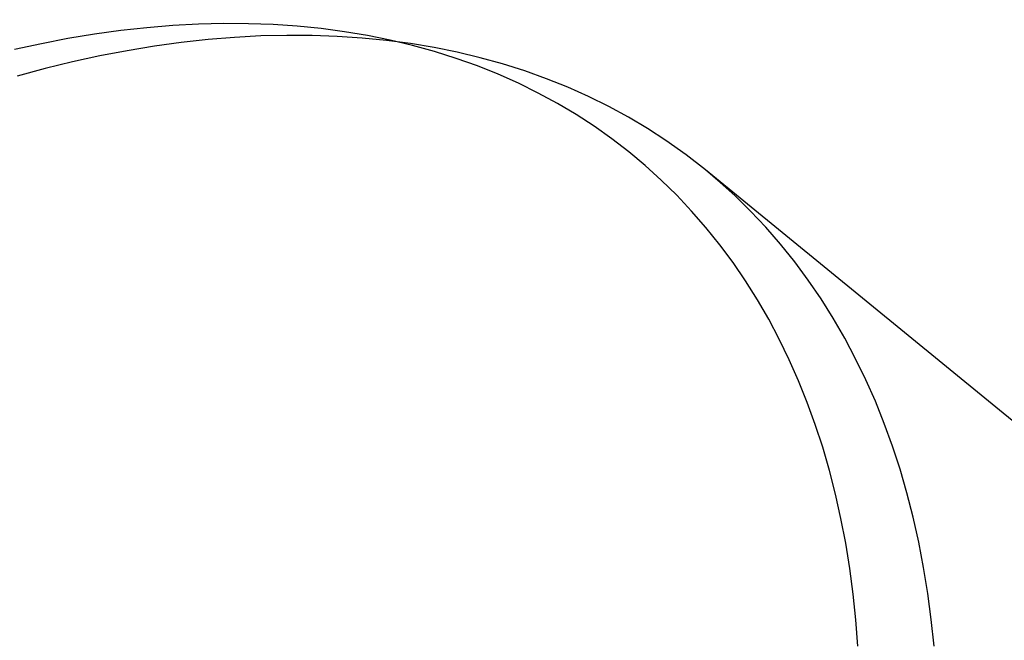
# Model space of a CAD drawing. Header units: millimetres. Extents: x -104 to 128, y -124 to 124.
# Tile 244 of 256: x -92 to -84, y 119 to 124. Entities that reach past the tile are written whole.
import ezdxf

# ---------------------------------------------------------------- set-up
doc = ezdxf.new("R2010")
doc.units = ezdxf.units.MM
doc.header["$MEASUREMENT"] = 0
doc.layers.add('Predefinito', color=5, linetype='Continuous')

msp = doc.modelspace()

# ---------------------------------------------------------------- linework, layer by layer
at = {"layer": 'Predefinito', "extrusion": (0.733659, 0.070845, 0.675814)}
msp.add_lwpolyline([(132.1077, 1265.47), (132.1198, 1265.4886), (132.1316, 1265.5076), (132.1431, 1265.5271), (132.1543, 1265.5469), (132.1651, 1265.5672), (132.1755, 1265.5879), (132.1855, 1265.609), (132.1951, 1265.6305), (132.2042, 1265.6524), (132.2128, 1265.6746), (132.221, 1265.6972), (132.2287, 1265.7201), (132.2359, 1265.7434), (132.2425, 1265.7669), (132.2486, 1265.7908), (132.2542, 1265.8149), (132.2591, 1265.8393), (132.2635, 1265.8639), (132.2673, 1265.8888), (132.2705, 1265.9138), (132.273, 1265.939), (132.2749, 1265.9643), (132.2762, 1265.9898), (132.2768, 1266.0154), (132.2767, 1266.041), (132.276, 1266.0667), (132.2747, 1266.0924), (132.2726, 1266.1182), (132.2699, 1266.1439), (132.2666, 1266.1695), (132.2625, 1266.1951), (132.2579, 1266.2205), (132.2525, 1266.2458), (132.2465, 1266.271), (132.2399, 1266.296), (132.2326, 1266.3208), (132.2247, 1266.3453), (132.2161, 1266.3697), (132.207, 1266.3937), (132.1973, 1266.4174), (132.187, 1266.4408), (132.1761, 1266.4639), (132.1647, 1266.4866), (132.1528, 1266.509), (132.1404, 1266.5309), (132.1274, 1266.5524), (132.114, 1266.5735), (132.1001, 1266.5942), (132.0858, 1266.6144), (132.0711, 1266.6341), (132.056, 1266.6534), (132.0405, 1266.6722), (132.0247, 1266.6905), (132.0085, 1266.7082), (131.992, 1266.7255), (131.9753, 1266.7422), (131.9582, 1266.7585), (131.941, 1266.7742), (131.9235, 1266.7894), (131.9058, 1266.804), (131.8879, 1266.8181), (131.8699, 1266.8318), (131.8517, 1266.8448), (131.8334, 1266.8574)], dxfattribs=at)
at = {"layer": 'Predefinito', "extrusion": (0.729959, 0.06016, 0.680838)}
msp.add_lwpolyline([(130.9972, 1259.4895), (131.0091, 1259.5082), (131.0208, 1259.5273), (131.0321, 1259.5468), (131.0431, 1259.5668), (131.0537, 1259.5872), (131.0639, 1259.608), (131.0737, 1259.6292), (131.083, 1259.6508), (131.092, 1259.6727), (131.1004, 1259.695), (131.1084, 1259.7177), (131.1159, 1259.7407), (131.1228, 1259.764), (131.1292, 1259.7876), (131.1351, 1259.8116), (131.1404, 1259.8357), (131.1451, 1259.8602), (131.1493, 1259.8848), (131.1528, 1259.9097), (131.1557, 1259.9348), (131.158, 1259.96), (131.1597, 1259.9853), (131.1607, 1260.0108), (131.1611, 1260.0364), (131.1608, 1260.062), (131.1599, 1260.0877), (131.1583, 1260.1134), (131.156, 1260.1391), (131.153, 1260.1648), (131.1494, 1260.1904), (131.1452, 1260.2159), (131.1402, 1260.2413), (131.1346, 1260.2666), (131.1284, 1260.2917), (131.1215, 1260.3167), (131.114, 1260.3414), (131.1058, 1260.3659), (131.0971, 1260.3901), (131.0877, 1260.414), (131.0778, 1260.4377), (131.0673, 1260.461), (131.0562, 1260.4839), (131.0446, 1260.5066), (131.0324, 1260.5288), (131.0198, 1260.5506), (131.0066, 1260.572), (130.993, 1260.593), (130.9789, 1260.6135), (130.9644, 1260.6336), (130.9495, 1260.6532), (130.9342, 1260.6723), (130.9186, 1260.6909), (130.9026, 1260.7091), (130.8862, 1260.7267), (130.8696, 1260.7438), (130.8527, 1260.7604), (130.8355, 1260.7764), (130.8181, 1260.792), (130.8004, 1260.807), (130.7826, 1260.8215), (130.7646, 1260.8354), (130.7464, 1260.8489), (130.7281, 1260.8618), (130.7097, 1260.8742)], dxfattribs=at)
at = {"layer": 'Predefinito', "extrusion": (0.726147, 0.049466, 0.685758)}
msp.add_lwpolyline([(129.8479, 1253.5788), (129.8597, 1253.5976), (129.8711, 1253.6168), (129.8823, 1253.6365), (129.893, 1253.6566), (129.9034, 1253.6771), (129.9134, 1253.698), (129.923, 1253.7192), (129.9322, 1253.7409), (129.9409, 1253.763), (129.9491, 1253.7854), (129.9569, 1253.8081), (129.9641, 1253.8312), (129.9708, 1253.8546), (129.977, 1253.8782), (129.9827, 1253.9022), (129.9878, 1253.9264), (129.9922, 1253.9509), (129.9962, 1253.9756), (129.9994, 1254.0005), (130.0021, 1254.0256), (130.0042, 1254.0509), (130.0056, 1254.0762), (130.0064, 1254.1017), (130.0065, 1254.1273), (130.006, 1254.1529), (130.0048, 1254.1786), (130.0029, 1254.2043), (130.0004, 1254.23), (129.9972, 1254.2556), (129.9933, 1254.2812), (129.9888, 1254.3067), (129.9836, 1254.332), (129.9778, 1254.3573), (129.9713, 1254.3823), (129.9642, 1254.4072), (129.9564, 1254.4318), (129.948, 1254.4562), (129.9391, 1254.4803), (129.9295, 1254.5042), (129.9193, 1254.5277), (129.9085, 1254.5509), (129.8972, 1254.5738), (129.8854, 1254.5963), (129.873, 1254.6184), (129.8602, 1254.6401), (129.8468, 1254.6614), (129.833, 1254.6822), (129.8187, 1254.7026), (129.804, 1254.7225), (129.789, 1254.742), (129.7735, 1254.761), (129.7576, 1254.7794), (129.7414, 1254.7974), (129.7249, 1254.8149), (129.7081, 1254.8318), (129.6911, 1254.8482), (129.6737, 1254.8641), (129.6562, 1254.8795), (129.6384, 1254.8943), (129.6204, 1254.9087), (129.6023, 1254.9224), (129.584, 1254.9357), (129.5655, 1254.9484), (129.547, 1254.9606)], dxfattribs=at)
at = {"layer": 'Predefinito', "extrusion": (0.718213, 0.028117, 0.695255)}
msp.add_lwpolyline([(127.4365, 1242.0188), (127.4479, 1242.0379), (127.459, 1242.0573), (127.4697, 1242.0772), (127.4801, 1242.0975), (127.49, 1242.1182), (127.4996, 1242.1393), (127.5088, 1242.1607), (127.5175, 1242.1826), (127.5258, 1242.2048), (127.5336, 1242.2274), (127.5409, 1242.2502), (127.5476, 1242.2735), (127.5539, 1242.297), (127.5596, 1242.3208), (127.5648, 1242.3449), (127.5694, 1242.3692), (127.5734, 1242.3938), (127.5768, 1242.4185), (127.5796, 1242.4435), (127.5818, 1242.4686), (127.5833, 1242.4939), (127.5842, 1242.5193), (127.5845, 1242.5448), (127.5841, 1242.5704), (127.583, 1242.596), (127.5813, 1242.6217), (127.579, 1242.6473), (127.5759, 1242.6729), (127.5722, 1242.6985), (127.5679, 1242.724), (127.5628, 1242.7494), (127.5571, 1242.7746), (127.5508, 1242.7997), (127.5438, 1242.8246), (127.5362, 1242.8493), (127.528, 1242.8738), (127.5191, 1242.8981), (127.5096, 1242.922), (127.4996, 1242.9457), (127.4889, 1242.969), (127.4777, 1242.992), (127.466, 1243.0146), (127.4537, 1243.0369), (127.4409, 1243.0587), (127.4276, 1243.0802), (127.4138, 1243.1012), (127.3996, 1243.1217), (127.3849, 1243.1418), (127.3698, 1243.1615), (127.3543, 1243.1806), (127.3385, 1243.1993), (127.3223, 1243.2174), (127.3057, 1243.2351), (127.2889, 1243.2522), (127.2717, 1243.2688), (127.2543, 1243.2849), (127.2367, 1243.3004), (127.2188, 1243.3154), (127.2007, 1243.3299), (127.1825, 1243.3439), (127.1641, 1243.3573), (127.1455, 1243.3702), (127.1268, 1243.3825), (127.1081, 1243.3944)], dxfattribs=at)
at = {"layer": 'Predefinito', "extrusion": (0.70112, -0.014424, 0.712897)}
msp.add_lwpolyline([(122.1383, 1220.039), (122.1489, 1220.0585), (122.1591, 1220.0784), (122.169, 1220.0987), (122.1785, 1220.1194), (122.1876, 1220.1405), (122.1963, 1220.162), (122.2046, 1220.1838), (122.2124, 1220.206), (122.2197, 1220.2286), (122.2265, 1220.2514), (122.2328, 1220.2746), (122.2386, 1220.2981), (122.2439, 1220.3218), (122.2486, 1220.3459), (122.2528, 1220.3701), (122.2563, 1220.3946), (122.2593, 1220.4194), (122.2617, 1220.4442), (122.2634, 1220.4693), (122.2645, 1220.4945), (122.265, 1220.5198), (122.2649, 1220.5452), (122.264, 1220.5707), (122.2626, 1220.5963), (122.2605, 1220.6218), (122.2577, 1220.6474), (122.2542, 1220.6729), (122.2501, 1220.6984), (122.2453, 1220.7238), (122.2399, 1220.749), (122.2338, 1220.7742), (122.2271, 1220.7992), (122.2197, 1220.824), (122.2117, 1220.8486), (122.203, 1220.873), (122.1938, 1220.8971), (122.1839, 1220.9209), (122.1734, 1220.9445), (122.1624, 1220.9677), (122.1507, 1220.9905), (122.1386, 1221.013), (122.1259, 1221.0352), (122.1127, 1221.0569), (122.099, 1221.0782), (122.0848, 1221.099), (122.0701, 1221.1194), (122.0551, 1221.1394), (122.0396, 1221.1588), (122.0237, 1221.1778), (122.0074, 1221.1963), (121.9908, 1221.2143), (121.9738, 1221.2317), (121.9565, 1221.2487), (121.939, 1221.2651), (121.9212, 1221.2809), (121.9031, 1221.2963), (121.8848, 1221.3111), (121.8663, 1221.3253), (121.8477, 1221.339), (121.8288, 1221.3522), (121.8099, 1221.3648), (121.7908, 1221.3769), (121.7716, 1221.3885), (121.7523, 1221.3995)], dxfattribs=at)
at = {"layer": 'Predefinito', "extrusion": (0.662112, -0.098887, 0.742852)}
msp.add_lwpolyline([(109.4537, 1181.4091), (109.4625, 1181.4295), (109.4708, 1181.4503), (109.4788, 1181.4714), (109.4863, 1181.4929), (109.4934, 1181.5148), (109.5001, 1181.537), (109.5063, 1181.5595), (109.512, 1181.5823), (109.5172, 1181.6054), (109.5218, 1181.6288), (109.526, 1181.6525), (109.5296, 1181.6764), (109.5326, 1181.7005), (109.5351, 1181.7249), (109.5369, 1181.7495), (109.5382, 1181.7742), (109.5389, 1181.7991), (109.5389, 1181.8241), (109.5383, 1181.8492), (109.5371, 1181.8744), (109.5352, 1181.8996), (109.5327, 1181.9249), (109.5295, 1181.9502), (109.5257, 1181.9755), (109.5212, 1182.0008), (109.5161, 1182.026), (109.5103, 1182.0511), (109.5038, 1182.076), (109.4967, 1182.1009), (109.4889, 1182.1255), (109.4805, 1182.15), (109.4715, 1182.1743), (109.4618, 1182.1983), (109.4516, 1182.222), (109.4407, 1182.2455), (109.4292, 1182.2686), (109.4172, 1182.2915), (109.4046, 1182.3139), (109.3914, 1182.336), (109.3777, 1182.3577), (109.3635, 1182.379), (109.3488, 1182.3998), (109.3337, 1182.4202), (109.318, 1182.4401), (109.302, 1182.4596), (109.2855, 1182.4785), (109.2686, 1182.497), (109.2514, 1182.5149), (109.2338, 1182.5324), (109.2159, 1182.5493), (109.1976, 1182.5656), (109.1791, 1182.5814), (109.1604, 1182.5967), (109.1414, 1182.6114), (109.1222, 1182.6255), (109.1027, 1182.6391), (109.0832, 1182.6521), (109.0634, 1182.6646), (109.0436, 1182.6765), (109.0236, 1182.6879), (109.0035, 1182.6987), (108.9834, 1182.709), (108.9632, 1182.7187), (108.943, 1182.7279)], dxfattribs=at)
at = {"layer": 'Predefinito', "extrusion": (0.759019, 0.1552, 0.632299)}
msp.add_lwpolyline([(139.6565, 1314.9065), (139.6699, 1314.9242), (139.683, 1314.9423), (139.6958, 1314.9609), (139.7083, 1314.98), (139.7205, 1314.9995), (139.7323, 1315.0194), (139.7437, 1315.0397), (139.7547, 1315.0605), (139.7653, 1315.0817), (139.7755, 1315.1033), (139.7852, 1315.1253), (139.7945, 1315.1476), (139.8033, 1315.1703), (139.8115, 1315.1934), (139.8192, 1315.2167), (139.8264, 1315.2404), (139.8331, 1315.2644), (139.8391, 1315.2887), (139.8446, 1315.3132), (139.8495, 1315.3379), (139.8538, 1315.3629), (139.8574, 1315.3881), (139.8604, 1315.4134), (139.8628, 1315.4388), (139.8645, 1315.4644), (139.8656, 1315.4901), (139.866, 1315.5159), (139.8658, 1315.5417), (139.8648, 1315.5675), (139.8633, 1315.5933), (139.861, 1315.6191), (139.8581, 1315.6448), (139.8545, 1315.6704), (139.8502, 1315.696), (139.8453, 1315.7213), (139.8398, 1315.7466), (139.8336, 1315.7716), (139.8268, 1315.7965), (139.8193, 1315.8211), (139.8113, 1315.8454), (139.8026, 1315.8695), (139.7934, 1315.8932), (139.7835, 1315.9167), (139.7732, 1315.9398), (139.7623, 1315.9626), (139.7509, 1315.9849), (139.7389, 1316.0069), (139.7265, 1316.0285), (139.7136, 1316.0496), (139.7003, 1316.0703), (139.6866, 1316.0906), (139.6724, 1316.1104), (139.6579, 1316.1297), (139.643, 1316.1486), (139.6277, 1316.1669), (139.6122, 1316.1848), (139.5963, 1316.2022), (139.5802, 1316.219), (139.5638, 1316.2354), (139.5471, 1316.2512), (139.5303, 1316.2665), (139.5132, 1316.2813), (139.496, 1316.2957), (139.4786, 1316.3094)], dxfattribs=at)
at = {"layer": 'Predefinito', "extrusion": (0.616706, -0.182529, 0.76574)}
msp.add_lwpolyline([(93.6799, 1151.3648), (93.6864, 1151.386), (93.6926, 1151.4075), (93.6983, 1151.4294), (93.7035, 1151.4516), (93.7083, 1151.4741), (93.7126, 1151.4968), (93.7163, 1151.5199), (93.7196, 1151.5432), (93.7223, 1151.5667), (93.7245, 1151.5905), (93.7262, 1151.6144), (93.7272, 1151.6386), (93.7277, 1151.6629), (93.7276, 1151.6874), (93.7269, 1151.712), (93.7255, 1151.7367), (93.7236, 1151.7615), (93.721, 1151.7864), (93.7178, 1151.8113), (93.7139, 1151.8363), (93.7094, 1151.8612), (93.7042, 1151.8861), (93.6984, 1151.9109), (93.6919, 1151.9356), (93.6848, 1151.9603), (93.6771, 1151.9848), (93.6686, 1152.0091), (93.6596, 1152.0333), (93.6499, 1152.0572), (93.6396, 1152.081), (93.6287, 1152.1044), (93.6171, 1152.1276), (93.605, 1152.1505), (93.5923, 1152.173), (93.579, 1152.1952), (93.5652, 1152.217), (93.5508, 1152.2384), (93.5359, 1152.2594), (93.5205, 1152.28), (93.5046, 1152.3001), (93.4882, 1152.3198), (93.4714, 1152.339), (93.4542, 1152.3577), (93.4366, 1152.3758), (93.4185, 1152.3935), (93.4002, 1152.4106), (93.3814, 1152.4272), (93.3624, 1152.4432), (93.3431, 1152.4587), (93.3235, 1152.4736), (93.3036, 1152.488), (93.2836, 1152.5017), (93.2633, 1152.5149), (93.2429, 1152.5276), (93.2223, 1152.5396), (93.2015, 1152.5511), (93.1807, 1152.562), (93.1598, 1152.5723), (93.1388, 1152.5821), (93.1177, 1152.5913), (93.0966, 1152.5999), (93.0755, 1152.608), (93.0544, 1152.6156), (93.0334, 1152.6226)], dxfattribs=at)
at = {"layer": 'Predefinito', "extrusion": (0.591573, -0.224038, 0.774499)}
msp.add_lwpolyline([(84.5632, 1140.1103), (84.5685, 1140.1318), (84.5734, 1140.1537), (84.5778, 1140.1759), (84.5818, 1140.1983), (84.5853, 1140.221), (84.5882, 1140.244), (84.5907, 1140.2672), (84.5926, 1140.2906), (84.594, 1140.3143), (84.5949, 1140.3381), (84.5951, 1140.3622), (84.5948, 1140.3863), (84.5939, 1140.4107), (84.5924, 1140.4351), (84.5902, 1140.4596), (84.5875, 1140.4842), (84.5841, 1140.5089), (84.5801, 1140.5336), (84.5755, 1140.5583), (84.5702, 1140.5829), (84.5642, 1140.6075), (84.5577, 1140.6321), (84.5504, 1140.6566), (84.5426, 1140.6809), (84.5341, 1140.7051), (84.5249, 1140.7291), (84.5151, 1140.7529), (84.5047, 1140.7765), (84.4937, 1140.7999), (84.482, 1140.823), (84.4698, 1140.8458), (84.4569, 1140.8682), (84.4435, 1140.8904), (84.4295, 1140.9122), (84.415, 1140.9336), (84.3999, 1140.9545), (84.3843, 1140.9751), (84.3683, 1140.9952), (84.3517, 1141.0149), (84.3347, 1141.0341), (84.3172, 1141.0528), (84.2994, 1141.071), (84.2811, 1141.0886), (84.2624, 1141.1058), (84.2434, 1141.1224), (84.2241, 1141.1384), (84.2045, 1141.1539), (84.1846, 1141.1688), (84.1644, 1141.1832), (84.144, 1141.1969), (84.1233, 1141.2101), (84.1025, 1141.2227), (84.0815, 1141.2347), (84.0604, 1141.2462), (84.0391, 1141.257), (84.0178, 1141.2673), (83.9964, 1141.277), (83.9749, 1141.2861), (83.9533, 1141.2946), (83.9318, 1141.3026), (83.9102, 1141.31), (83.8887, 1141.3169), (83.8672, 1141.3233), (83.8458, 1141.3291)], dxfattribs=at)
at = {"layer": 'Predefinito', "extrusion": (0.585035, -0.234377, 0.776403)}
msp.add_lwpolyline([(82.1564, 1137.7262), (82.1614, 1137.7479), (82.1659, 1137.7698), (82.17, 1137.792), (82.1737, 1137.8145), (82.1768, 1137.8373), (82.1795, 1137.8603), (82.1816, 1137.8835), (82.1832, 1137.907), (82.1842, 1137.9307), (82.1847, 1137.9545), (82.1846, 1137.9785), (82.1839, 1138.0027), (82.1826, 1138.027), (82.1808, 1138.0514), (82.1783, 1138.0759), (82.1752, 1138.1005), (82.1714, 1138.1251), (82.1671, 1138.1497), (82.162, 1138.1743), (82.1564, 1138.1989), (82.1501, 1138.2235), (82.1432, 1138.2479), (82.1356, 1138.2723), (82.1273, 1138.2965), (82.1185, 1138.3205), (82.109, 1138.3444), (82.0988, 1138.3681), (82.0881, 1138.3915), (82.0767, 1138.4147), (82.0647, 1138.4376), (82.0521, 1138.4603), (82.0389, 1138.4825), (82.0252, 1138.5045), (82.0109, 1138.526), (81.996, 1138.5472), (81.9807, 1138.568), (81.9648, 1138.5883), (81.9484, 1138.6082), (81.9316, 1138.6276), (81.9143, 1138.6465), (81.8965, 1138.665), (81.8784, 1138.6829), (81.8599, 1138.7003), (81.841, 1138.7172), (81.8217, 1138.7335), (81.8022, 1138.7492), (81.7823, 1138.7644), (81.7622, 1138.7791), (81.7418, 1138.7931), (81.7212, 1138.8066), (81.7003, 1138.8194), (81.6793, 1138.8317), (81.6582, 1138.8434), (81.6369, 1138.8546), (81.6155, 1138.8651), (81.594, 1138.8751), (81.5724, 1138.8844), (81.5508, 1138.8932), (81.5291, 1138.9015), (81.5075, 1138.9091), (81.4858, 1138.9162), (81.4642, 1138.9228), (81.4426, 1138.9288), (81.4211, 1138.9343)], dxfattribs=at)
at = {"layer": 'Predefinito', "extrusion": (0.578418, -0.244664, 0.778185)}
msp.add_lwpolyline([(79.7077, 1135.5275), (79.7124, 1135.5492), (79.7166, 1135.5712), (79.7204, 1135.5935), (79.7237, 1135.616), (79.7265, 1135.6388), (79.7288, 1135.6619), (79.7305, 1135.6852), (79.7318, 1135.7086), (79.7325, 1135.7323), (79.7326, 1135.7562), (79.7321, 1135.7802), (79.7311, 1135.8044), (79.7295, 1135.8287), (79.7272, 1135.853), (79.7244, 1135.8775), (79.7209, 1135.902), (79.7168, 1135.9266), (79.7121, 1135.9511), (79.7067, 1135.9756), (79.7007, 1136.0001), (79.694, 1136.0246), (79.6867, 1136.0489), (79.6788, 1136.0732), (79.6702, 1136.0973), (79.661, 1136.1212), (79.6511, 1136.1449), (79.6406, 1136.1684), (79.6295, 1136.1917), (79.6178, 1136.2147), (79.6054, 1136.2375), (79.5925, 1136.2599), (79.579, 1136.282), (79.5649, 1136.3037), (79.5503, 1136.3251), (79.5352, 1136.346), (79.5195, 1136.3666), (79.5033, 1136.3866), (79.4866, 1136.4063), (79.4695, 1136.4254), (79.4519, 1136.4441), (79.4339, 1136.4623), (79.4155, 1136.4799), (79.3967, 1136.4971), (79.3776, 1136.5136), (79.3581, 1136.5297), (79.3383, 1136.5451), (79.3182, 1136.56), (79.2979, 1136.5744), (79.2773, 1136.5881), (79.2565, 1136.6013), (79.2355, 1136.6138), (79.2143, 1136.6258), (79.1929, 1136.6372), (79.1715, 1136.648), (79.1499, 1136.6582), (79.1283, 1136.6678), (79.1066, 1136.6769), (79.0848, 1136.6854), (79.063, 1136.6933), (79.0413, 1136.7006), (79.0195, 1136.7074), (78.9978, 1136.7136), (78.9761, 1136.7193), (78.9545, 1136.7245)], dxfattribs=at)
at = {"layer": 'Predefinito', "extrusion": (-0.612372, 0.5, 0.612372)}
for points in [[(-39.5528, 1216.0996), (-39.5493, 1215.8152), (-39.5387, 1215.5314), (-39.5212, 1215.2484), (-39.4968, 1214.966), (-39.4654, 1214.6843), (-39.427, 1214.4033), (-39.3816, 1214.123), (-39.3293, 1213.8434), (-39.2701, 1213.5655), (-39.2043, 1213.2901), (-39.132, 1213.0172), (-39.0532, 1212.7468), (-38.9679, 1212.4789), (-38.8762, 1212.2134), (-38.7781, 1211.9503), (-38.6736, 1211.6897), (-38.5627, 1211.4315), (-38.4454, 1211.1758), (-38.3216, 1210.9226), (-38.1913, 1210.6718), (-38.0544, 1210.4236), (-37.911, 1210.178), (-37.7618, 1209.9364), (-37.6073, 1209.6995), (-37.4474, 1209.467), (-37.2822, 1209.2391), (-37.1118, 1209.0155), (-36.9361, 1208.7964), (-36.7552, 1208.5818), (-36.569, 1208.3715), (-36.3776, 1208.1657), (-36.181, 1207.9644), (-35.979, 1207.7675), (-35.7718, 1207.5751), (-35.5051, 1207.341), (-35.3413, 1207.2043), (-35.1197, 1207.0272), (-34.8946, 1206.8563), (-34.6659, 1206.6913), (-34.4337, 1206.5323), (-34.1981, 1206.3793), (-33.9589, 1206.2321), (-33.7163, 1206.0909), (-33.4702, 1205.9556), (-33.2206, 1205.8262), (-32.9675, 1205.7027), (-32.7109, 1205.5853), (-32.4508, 1205.4738), (-32.1205, 1205.3431), (-31.9204, 1205.2695), (-31.6524, 1205.1775), (-31.383, 1205.0924), (-31.1123, 1205.0141), (-30.8403, 1204.9426), (-30.5669, 1204.8778), (-30.2922, 1204.8198), (-30.0162, 1204.7685), (-29.7388, 1204.7239), (-29.4602, 1204.6861), (-29.1802, 1204.655), (-28.8988, 1204.6308), (-28.6161, 1204.6134), (-28.332, 1204.603), (-28.0479, 1204.5996), (-27.7648, 1204.6032), (-27.4827, 1204.6138), (-27.2016, 1204.6312), (-26.9214, 1204.6554), (-26.6422, 1204.6865), (-26.3641, 1204.7243), (-26.0869, 1204.7689), (-25.8106, 1204.8203), (-25.5354, 1204.8785), (-25.2611, 1204.9436), (-24.9879, 1205.0156), (-24.7156, 1205.0945), (-24.4445, 1205.1804), (-24.176, 1205.2728), (-23.9109, 1205.3714), (-23.6489, 1205.4762), (-23.3902, 1205.5872), (-23.1346, 1205.7043), (-22.8823, 1205.8275), (-22.6331, 1205.9568), (-22.387, 1206.0922), (-22.1442, 1206.2336), (-21.9045, 1206.3811), (-21.668, 1206.5348), (-21.4348, 1206.6947), (-21.1478, 1206.9034), (-20.9784, 1207.0331), (-20.7569, 1207.2103), (-20.5406, 1207.3923), (-20.3294, 1207.5791), (-20.1232, 1207.7706), (-19.9221, 1207.9669), (-19.7259, 1208.1678), (-19.5348, 1208.3734), (-19.3487, 1208.5837), (-19.1675, 1208.7988), (-18.9915, 1209.0185), (-18.8204, 1209.243), (-18.6545, 1209.4722), (-18.4937, 1209.7063), (-18.3386, 1209.9446), (-18.1899, 1210.1858), (-18.0476, 1210.4299), (-17.9116, 1210.6768), (-17.782, 1210.9264), (-17.6587, 1211.1789), (-17.5417, 1211.4341), (-17.4309, 1211.6921), (-17.3265, 1211.9528), (-17.2283, 1212.2163), (-17.1364, 1212.4826), (-17.0509, 1212.7518), (-16.9718, 1213.0237), (-16.8991, 1213.2985), (-16.8333, 1213.5751), (-16.7744, 1213.8526), (-16.7225, 1214.1309), (-16.6684, 1214.4729)], [(-16.5528, 1216.1033), (-16.5582, 1216.4519), (-16.5703, 1216.7349), (-16.5894, 1217.0169), (-16.6154, 1217.2979), (-16.6482, 1217.5778), (-16.6878, 1217.8567), (-16.7342, 1218.1345), (-16.7875, 1218.4113), (-16.8476, 1218.6871), (-16.9147, 1218.9618), (-16.9886, 1219.2355), (-17.0695, 1219.5081), (-17.1571, 1219.7786), (-17.251, 1220.0458), (-17.3512, 1220.3099), (-17.4576, 1220.5709), (-17.5701, 1220.8287), (-17.6888, 1221.0834), (-17.8136, 1221.335), (-17.9445, 1221.5835), (-18.0816, 1221.8289), (-18.2247, 1222.0712), (-18.3741, 1222.3103), (-18.5296, 1222.5463), (-18.6915, 1222.7791), (-18.8596, 1223.0087), (-19.033, 1223.2336), (-19.2113, 1223.4534), (-19.3945, 1223.6682), (-19.5824, 1223.878), (-19.7752, 1224.0828), (-19.9727, 1224.2826), (-20.1749, 1224.4775), (-20.3819, 1224.6674), (-20.5936, 1224.8524), (-20.8101, 1225.0323), (-21.0314, 1225.2073), (-21.2575, 1225.3772), (-21.4885, 1225.5421), (-21.7241, 1225.7016), (-21.963, 1225.8549), (-22.2048, 1226.0017), (-22.4494, 1226.1421), (-22.6969, 1226.2763), (-22.9473, 1226.4042), (-23.2005, 1226.5258), (-23.4565, 1226.6412), (-23.7154, 1226.7503), (-23.9772, 1226.8532), (-24.2417, 1226.9498), (-24.5092, 1227.04), (-24.7795, 1227.124), (-25.0528, 1227.2014), (-25.3284, 1227.2722), (-25.6046, 1227.336), (-25.8815, 1227.3928), (-26.159, 1227.4426), (-26.4372, 1227.4856), (-26.7159, 1227.5217), (-26.9952, 1227.5509), (-27.2752, 1227.5733), (-27.5558, 1227.5889), (-27.8369, 1227.5976), (-28.1187, 1227.5994), (-28.4011, 1227.5943), (-28.6842, 1227.5823), (-28.9678, 1227.5632), (-29.2509, 1227.537), (-29.5323, 1227.504), (-29.812, 1227.4643), (-30.0899, 1227.4178), (-30.3661, 1227.3645), (-30.6407, 1227.3047), (-30.9135, 1227.2381), (-31.1847, 1227.1649), (-31.4542, 1227.0851), (-31.722, 1226.9986), (-31.9881, 1226.9053), (-32.2524, 1226.8054), (-32.5151, 1226.6986), (-32.7759, 1226.5849), (-33.0334, 1226.4651), (-33.287, 1226.3394), (-33.5368, 1226.2078), (-33.7827, 1226.0705), (-34.0248, 1225.9274), (-34.2631, 1225.7786), (-34.4976, 1225.624), (-34.7283, 1225.4638), (-34.9552, 1225.2978), (-35.1783, 1225.1261), (-35.3976, 1224.9486), (-35.613, 1224.7653), (-35.8245, 1224.5761), (-36.0319, 1224.3812), (-36.2338, 1224.1818), (-36.4301, 1223.9781), (-36.6208, 1223.7703), (-36.806, 1223.5582), (-36.9857, 1223.342), (-37.16, 1223.1217), (-37.3287, 1222.8972), (-37.492, 1222.6686), (-37.6498, 1222.4358), (-37.8021, 1222.1989), (-37.9489, 1221.9577), (-38.09, 1221.7124), (-38.2256, 1221.4628), (-38.3552, 1221.2095), (-38.478, 1220.954), (-38.5942, 1220.6963), (-38.7037, 1220.4365), (-38.8066, 1220.1746), (-38.903, 1219.9105), (-38.9928, 1219.6444), (-39.0761, 1219.3762), (-39.1529, 1219.1059), (-39.2231, 1218.8335), (-39.2867, 1218.559), (-39.3438, 1218.2823), (-39.3941, 1218.0035), (-39.4377, 1217.7226)]]:
    msp.add_lwpolyline(points, dxfattribs=at)
at = {"layer": 'Predefinito', "extrusion": (0.935414, -0.327327, 0.133631)}
msp.add_lwpolyline([(65.2244, 1657.1624), (86.711, 1648.9571)], dxfattribs=at)
at = {"layer": 'Predefinito', "extrusion": (0.564956, -0.26507, 0.781385)}
msp.add_lwpolyline([(74.6926, 1131.693), (74.6967, 1131.7149), (74.7003, 1131.737), (74.7034, 1131.7594), (74.706, 1131.782), (74.7081, 1131.8049), (74.7097, 1131.828), (74.7108, 1131.8513), (74.7113, 1131.8748), (74.7113, 1131.8985), (74.7107, 1131.9224), (74.7095, 1131.9464), (74.7077, 1131.9705), (74.7054, 1131.9947), (74.7024, 1132.019), (74.6988, 1132.0434), (74.6946, 1132.0678), (74.6898, 1132.0922), (74.6843, 1132.1166), (74.6782, 1132.141), (74.6715, 1132.1653), (74.6641, 1132.1895), (74.656, 1132.2136), (74.6474, 1132.2376), (74.6381, 1132.2614), (74.6281, 1132.285), (74.6175, 1132.3085), (74.6064, 1132.3317), (74.5945, 1132.3546), (74.5821, 1132.3773), (74.5691, 1132.3996), (74.5555, 1132.4216), (74.5414, 1132.4433), (74.5267, 1132.4646), (74.5114, 1132.4855), (74.4956, 1132.506), (74.4793, 1132.5261), (74.4626, 1132.5457), (74.4453, 1132.5648), (74.4276, 1132.5834), (74.4095, 1132.6016), (74.3909, 1132.6192), (74.372, 1132.6363), (74.3527, 1132.6528), (74.3331, 1132.6688), (74.3131, 1132.6843), (74.2929, 1132.6991), (74.2724, 1132.7134), (74.2516, 1132.7271), (74.2306, 1132.7402), (74.2094, 1132.7528), (74.188, 1132.7647), (74.1665, 1132.776), (74.1448, 1132.7868), (74.123, 1132.7969), (74.1012, 1132.8065), (74.0792, 1132.8155), (74.0573, 1132.8239), (74.0353, 1132.8317), (74.0133, 1132.8389), (73.9913, 1132.8456), (73.9693, 1132.8517), (73.9475, 1132.8573), (73.9256, 1132.8624), (73.9039, 1132.8669)], dxfattribs=at)
at = {"layer": 'Predefinito', "extrusion": (0.508131, -0.344474, 0.789393)}
msp.add_lwpolyline([(53.2586, 1123.934), (53.2599, 1123.9562), (53.2608, 1123.9786), (53.2611, 1124.0012), (53.2609, 1124.024), (53.2602, 1124.0469), (53.2589, 1124.0701), (53.2571, 1124.0933), (53.2548, 1124.1167), (53.2518, 1124.1402), (53.2483, 1124.1638), (53.2442, 1124.1875), (53.2395, 1124.2112), (53.2341, 1124.235), (53.2282, 1124.2587), (53.2216, 1124.2825), (53.2144, 1124.3062), (53.2066, 1124.3298), (53.1982, 1124.3533), (53.1891, 1124.3768), (53.1795, 1124.4), (53.1691, 1124.4232), (53.1582, 1124.4461), (53.1466, 1124.4689), (53.1345, 1124.4914), (53.1217, 1124.5136), (53.1083, 1124.5355), (53.0944, 1124.5572), (53.0798, 1124.5785), (53.0647, 1124.5995), (53.049, 1124.62), (53.0328, 1124.6402), (53.0161, 1124.66), (52.9989, 1124.6793), (52.9812, 1124.6982), (52.963, 1124.7166), (52.9444, 1124.7344), (52.9253, 1124.7518), (52.9058, 1124.7687), (52.886, 1124.785), (52.8658, 1124.8008), (52.8452, 1124.816), (52.8243, 1124.8306), (52.8031, 1124.8447), (52.7817, 1124.8581), (52.76, 1124.871), (52.738, 1124.8832), (52.7159, 1124.8949), (52.6936, 1124.9059), (52.6711, 1124.9163), (52.6486, 1124.9262), (52.6259, 1124.9354), (52.6031, 1124.944), (52.5803, 1124.952), (52.5574, 1124.9594), (52.5345, 1124.9662), (52.5117, 1124.9724), (52.4888, 1124.978), (52.4661, 1124.9831), (52.4433, 1124.9875), (52.4207, 1124.9915), (52.3982, 1124.9948), (52.3757, 1124.9977), (52.3535, 1125), (52.3313, 1125.0018)], dxfattribs=at)
at = {"layer": 'Predefinito', "extrusion": (0.446601, -0.420371, 0.789833)}
msp.add_lwpolyline([(30.2873, 1128.3317), (30.2859, 1128.3538), (30.2839, 1128.3761), (30.2813, 1128.3986), (30.2783, 1128.4212), (30.2747, 1128.4439), (30.2706, 1128.4667), (30.2658, 1128.4895), (30.2605, 1128.5124), (30.2547, 1128.5354), (30.2482, 1128.5584), (30.2411, 1128.5813), (30.2335, 1128.6043), (30.2252, 1128.6272), (30.2163, 1128.65), (30.2069, 1128.6727), (30.1968, 1128.6953), (30.186, 1128.7178), (30.1747, 1128.7401), (30.1628, 1128.7622), (30.1502, 1128.7841), (30.1371, 1128.8057), (30.1234, 1128.8271), (30.109, 1128.8482), (30.0941, 1128.869), (30.0787, 1128.8894), (30.0626, 1128.9095), (30.0461, 1128.9293), (30.029, 1128.9486), (30.0113, 1128.9675), (29.9932, 1128.9859), (29.9746, 1129.0039), (29.9556, 1129.0214), (29.936, 1129.0384), (29.9161, 1129.0549), (29.8957, 1129.0709), (29.875, 1129.0863), (29.8539, 1129.1011), (29.8325, 1129.1154), (29.8107, 1129.1291), (29.7887, 1129.1422), (29.7664, 1129.1547), (29.7438, 1129.1666), (29.721, 1129.1779), (29.698, 1129.1885), (29.6749, 1129.1985), (29.6516, 1129.208), (29.6282, 1129.2167), (29.6047, 1129.2249), (29.5811, 1129.2324), (29.5575, 1129.2393), (29.5338, 1129.2456), (29.5101, 1129.2513), (29.4865, 1129.2563), (29.4629, 1129.2608), (29.4393, 1129.2647), (29.4159, 1129.268), (29.3925, 1129.2707), (29.3692, 1129.2728), (29.3461, 1129.2744), (29.3232, 1129.2755), (29.3004, 1129.276), (29.2778, 1129.276), (29.2554, 1129.2755), (29.2332, 1129.2745)], dxfattribs=at)
at = {"layer": 'Predefinito', "extrusion": (0.612372, -0.5, -0.612372)}
msp.add_lwpolyline([(39.4377, 1217.7226), (39.4743, 1217.4407), (39.5039, 1217.1589), (39.5265, 1216.8774), (39.5421, 1216.596), (39.5501, 1216.3477), (39.5528, 1216.0996)], dxfattribs=at)
at = {"layer": 'Predefinito', "extrusion": (0.380337, -0.492739, 0.782657)}
msp.add_lwpolyline([(5.6707, 1145.4667), (5.6926, 1145.4705), (5.7148, 1145.4738), (5.7372, 1145.4766), (5.7599, 1145.4789), (5.7828, 1145.4807), (5.8059, 1145.482), (5.8292, 1145.4827), (5.8527, 1145.4829), (5.8764, 1145.4826), (5.9003, 1145.4817), (5.9243, 1145.4802), (5.9484, 1145.4781), (5.9725, 1145.4754), (5.9968, 1145.4721), (6.0211, 1145.4682), (6.0454, 1145.4636), (6.0698, 1145.4585), (6.0941, 1145.4527), (6.1184, 1145.4462), (6.1426, 1145.4392), (6.1667, 1145.4314), (6.1907, 1145.4231), (6.2146, 1145.4141), (6.2383, 1145.4045), (6.2618, 1145.3942), (6.2851, 1145.3833), (6.3081, 1145.3718), (6.3309, 1145.3597), (6.3534, 1145.347), (6.3756, 1145.3337), (6.3974, 1145.3198), (6.4189, 1145.3053), (6.44, 1145.2903), (6.4607, 1145.2748), (6.4809, 1145.2587), (6.5008, 1145.2422), (6.5201, 1145.2251), (6.539, 1145.2076), (6.5574, 1145.1897), (6.5753, 1145.1713), (6.5927, 1145.1525), (6.6095, 1145.1334), (6.6258, 1145.1139), (6.6415, 1145.094), (6.6567, 1145.0738), (6.6713, 1145.0534), (6.6853, 1145.0327), (6.6987, 1145.0117), (6.7116, 1144.9906), (6.7238, 1144.9692), (6.7354, 1144.9476), (6.7465, 1144.926), (6.7569, 1144.9042), (6.7668, 1144.8822), (6.7761, 1144.8603), (6.7847, 1144.8382), (6.7928, 1144.8161), (6.8004, 1144.794), (6.8073, 1144.7719), (6.8137, 1144.7499), (6.8195, 1144.7278), (6.8248, 1144.7059), (6.8296, 1144.684), (6.8338, 1144.6622)], dxfattribs=at)
at = {"layer": 'Predefinito', "extrusion": (0.310391, -0.560338, 0.767905)}
msp.add_lwpolyline([(-15.6668, 1171.8761), (-15.6735, 1171.8972), (-15.6808, 1171.9184), (-15.6886, 1171.9396), (-15.697, 1171.9608), (-15.7059, 1171.9819), (-15.7154, 1172.0031), (-15.7255, 1172.0241), (-15.7361, 1172.0451), (-15.7473, 1172.066), (-15.7591, 1172.0867), (-15.7715, 1172.1073), (-15.7844, 1172.1278), (-15.7979, 1172.148), (-15.812, 1172.168), (-15.8267, 1172.1878), (-15.8419, 1172.2074), (-15.8577, 1172.2266), (-15.874, 1172.2455), (-15.8909, 1172.2641), (-15.9083, 1172.2824), (-15.9263, 1172.3002), (-15.9447, 1172.3177), (-15.9637, 1172.3348), (-15.9832, 1172.3514), (-16.0031, 1172.3675), (-16.0235, 1172.3832), (-16.0443, 1172.3983), (-16.0655, 1172.413), (-16.0871, 1172.4271), (-16.1092, 1172.4407), (-16.1315, 1172.4537), (-16.1542, 1172.4661), (-16.1773, 1172.4779), (-16.2006, 1172.4892), (-16.2242, 1172.4998), (-16.248, 1172.5098), (-16.272, 1172.5191), (-16.2963, 1172.5279), (-16.3207, 1172.5359), (-16.3452, 1172.5434), (-16.3699, 1172.5502), (-16.3946, 1172.5563), (-16.4194, 1172.5618), (-16.4443, 1172.5666), (-16.4692, 1172.5708), (-16.4941, 1172.5743), (-16.5189, 1172.5773), (-16.5437, 1172.5795), (-16.5684, 1172.5812), (-16.593, 1172.5822), (-16.6175, 1172.5826), (-16.6418, 1172.5825), (-16.666, 1172.5817), (-16.69, 1172.5804), (-16.7137, 1172.5785), (-16.7373, 1172.5761), (-16.7606, 1172.5731), (-16.7837, 1172.5696), (-16.8065, 1172.5656), (-16.8291, 1172.5611), (-16.8513, 1172.5562), (-16.8733, 1172.5508), (-16.8949, 1172.5449), (-16.9162, 1172.5387)], dxfattribs=at)
at = {"layer": 'Predefinito', "extrusion": (0.237954, -0.622103, 0.745899)}
msp.add_lwpolyline([(-36.1184, 1208.0666), (-36.1274, 1208.087), (-36.1369, 1208.1072), (-36.1469, 1208.1275), (-36.1575, 1208.1477), (-36.1686, 1208.1678), (-36.1803, 1208.1878), (-36.1925, 1208.2076), (-36.2053, 1208.2274), (-36.2187, 1208.2469), (-36.2326, 1208.2663), (-36.2471, 1208.2855), (-36.2621, 1208.3044), (-36.2777, 1208.3231), (-36.2939, 1208.3415), (-36.3105, 1208.3597), (-36.3277, 1208.3775), (-36.3455, 1208.3949), (-36.3637, 1208.412), (-36.3825, 1208.4287), (-36.4018, 1208.445), (-36.4215, 1208.4608), (-36.4417, 1208.4762), (-36.4624, 1208.4912), (-36.4835, 1208.5056), (-36.505, 1208.5196), (-36.527, 1208.533), (-36.5493, 1208.5459), (-36.5719, 1208.5582), (-36.595, 1208.5699), (-36.6183, 1208.5811), (-36.6419, 1208.5916), (-36.6658, 1208.6016), (-36.69, 1208.6109), (-36.7144, 1208.6196), (-36.7389, 1208.6276), (-36.7637, 1208.635), (-36.7886, 1208.6418), (-36.8136, 1208.6479), (-36.8387, 1208.6533), (-36.8639, 1208.6581), (-36.8892, 1208.6622), (-36.9144, 1208.6657), (-36.9397, 1208.6685), (-36.9649, 1208.6707), (-36.9901, 1208.6722), (-37.0152, 1208.6731), (-37.0402, 1208.6733), (-37.0651, 1208.6729), (-37.0898, 1208.672), (-37.1144, 1208.6704), (-37.1388, 1208.6682), (-37.163, 1208.6654), (-37.1869, 1208.6621), (-37.2106, 1208.6583), (-37.2341, 1208.6539), (-37.2573, 1208.6489), (-37.2802, 1208.6435), (-37.3027, 1208.6376), (-37.325, 1208.6312), (-37.3469, 1208.6243), (-37.3685, 1208.617), (-37.3898, 1208.6093), (-37.4106, 1208.6012), (-37.4311, 1208.5927)], dxfattribs=at)
at = {"layer": 'Predefinito', "extrusion": (0.16304, -0.678072, 0.716684)}
msp.add_lwpolyline([(-54.2191, 1251.5406), (-54.2299, 1251.5599), (-54.2413, 1251.5792), (-54.2532, 1251.5984), (-54.2656, 1251.6175), (-54.2786, 1251.6365), (-54.2921, 1251.6553), (-54.3062, 1251.6739), (-54.3208, 1251.6924), (-54.3359, 1251.7106), (-54.3516, 1251.7286), (-54.3679, 1251.7463), (-54.3846, 1251.7637), (-54.4019, 1251.7808), (-54.4197, 1251.7976), (-54.438, 1251.8141), (-54.4568, 1251.8302), (-54.4762, 1251.8459), (-54.4959, 1251.8612), (-54.5162, 1251.876), (-54.5369, 1251.8904), (-54.5581, 1251.9043), (-54.5797, 1251.9178), (-54.6017, 1251.9307), (-54.624, 1251.9431), (-54.6468, 1251.9549), (-54.6699, 1251.9662), (-54.6933, 1251.9769), (-54.717, 1251.987), (-54.7411, 1251.9965), (-54.7653, 1252.0054), (-54.7899, 1252.0137), (-54.8146, 1252.0213), (-54.8395, 1252.0283), (-54.8646, 1252.0346), (-54.8898, 1252.0403), (-54.9152, 1252.0454), (-54.9406, 1252.0497), (-54.9661, 1252.0534), (-54.9916, 1252.0565), (-55.0172, 1252.0589), (-55.0427, 1252.0606), (-55.0682, 1252.0616), (-55.0936, 1252.062), (-55.1189, 1252.0618), (-55.1441, 1252.061), (-55.1692, 1252.0595), (-55.1941, 1252.0573), (-55.2188, 1252.0546), (-55.2434, 1252.0513), (-55.2677, 1252.0474), (-55.2918, 1252.0429), (-55.3156, 1252.0379), (-55.3391, 1252.0323), (-55.3623, 1252.0262), (-55.3853, 1252.0196), (-55.4079, 1252.0125), (-55.4301, 1252.005), (-55.4521, 1251.9969), (-55.4736, 1251.9885), (-55.4948, 1251.9796), (-55.5156, 1251.9703), (-55.536, 1251.9606), (-55.556, 1251.9505), (-55.5756, 1251.9401)], dxfattribs=at)
at = {"layer": 'Predefinito', "extrusion": (0.14392, -0.691147, 0.708239)}
msp.add_lwpolyline([(-58.3719, 1263.3539), (-58.3832, 1263.373), (-58.3949, 1263.3921), (-58.4073, 1263.411), (-58.4201, 1263.4298), (-58.4335, 1263.4485), (-58.4474, 1263.467), (-58.4619, 1263.4853), (-58.4769, 1263.5034), (-58.4925, 1263.5213), (-58.5085, 1263.5389), (-58.5252, 1263.5563), (-58.5423, 1263.5733), (-58.56, 1263.5901), (-58.5781, 1263.6065), (-58.5968, 1263.6226), (-58.616, 1263.6382), (-58.6356, 1263.6535), (-58.6557, 1263.6684), (-58.6763, 1263.6828), (-58.6973, 1263.6967), (-58.7188, 1263.7101), (-58.7407, 1263.7231), (-58.7629, 1263.7355), (-58.7856, 1263.7474), (-58.8086, 1263.7588), (-58.8319, 1263.7695), (-58.8556, 1263.7797), (-58.8795, 1263.7893), (-58.9037, 1263.7983), (-58.9282, 1263.8067), (-58.9529, 1263.8144), (-58.9778, 1263.8215), (-59.0029, 1263.8279), (-59.0281, 1263.8337), (-59.0534, 1263.8389), (-59.0789, 1263.8433), (-59.1044, 1263.8472), (-59.13, 1263.8503), (-59.1555, 1263.8528), (-59.1811, 1263.8546), (-59.2067, 1263.8558), (-59.2322, 1263.8563), (-59.2576, 1263.8561), (-59.2829, 1263.8553), (-59.3081, 1263.8539), (-59.3331, 1263.8519), (-59.358, 1263.8492), (-59.3827, 1263.846), (-59.4071, 1263.8421), (-59.4313, 1263.8377), (-59.4553, 1263.8327), (-59.479, 1263.8271), (-59.5024, 1263.8211), (-59.5255, 1263.8145), (-59.5483, 1263.8074), (-59.5708, 1263.7998), (-59.5929, 1263.7917), (-59.6146, 1263.7832), (-59.636, 1263.7743), (-59.6569, 1263.7649), (-59.6775, 1263.7552), (-59.6977, 1263.745), (-59.7175, 1263.7345), (-59.7369, 1263.7237)], dxfattribs=at)
at = {"layer": 'Predefinito', "extrusion": (0.1343, -0.697545, 0.703843)}
msp.add_lwpolyline([(-60.3935, 1269.385), (-60.405, 1269.404), (-60.417, 1269.4229), (-60.4295, 1269.4417), (-60.4426, 1269.4604), (-60.4561, 1269.4789), (-60.4703, 1269.4973), (-60.4849, 1269.5154), (-60.5001, 1269.5334), (-60.5159, 1269.5511), (-60.5321, 1269.5685), (-60.5489, 1269.5857), (-60.5663, 1269.6026), (-60.5841, 1269.6192), (-60.6024, 1269.6354), (-60.6213, 1269.6512), (-60.6406, 1269.6667), (-60.6604, 1269.6818), (-60.6807, 1269.6964), (-60.7014, 1269.7106), (-60.7226, 1269.7243), (-60.7442, 1269.7375), (-60.7662, 1269.7502), (-60.7886, 1269.7624), (-60.8114, 1269.7741), (-60.8345, 1269.7852), (-60.858, 1269.7957), (-60.8817, 1269.8056), (-60.9058, 1269.815), (-60.9301, 1269.8237), (-60.9546, 1269.8318), (-60.9794, 1269.8393), (-61.0044, 1269.8461), (-61.0295, 1269.8523), (-61.0548, 1269.8578), (-61.0802, 1269.8627), (-61.1057, 1269.8669), (-61.1312, 1269.8704), (-61.1568, 1269.8733), (-61.1825, 1269.8755), (-61.2081, 1269.877), (-61.2336, 1269.8779), (-61.2591, 1269.8782), (-61.2845, 1269.8777), (-61.3098, 1269.8767), (-61.335, 1269.875), (-61.36, 1269.8727), (-61.3849, 1269.8698), (-61.4095, 1269.8663), (-61.4339, 1269.8621), (-61.4581, 1269.8575), (-61.482, 1269.8522), (-61.5056, 1269.8464), (-61.529, 1269.8401), (-61.552, 1269.8332), (-61.5747, 1269.8259), (-61.5971, 1269.8181), (-61.6191, 1269.8098), (-61.6407, 1269.801), (-61.662, 1269.7919), (-61.6829, 1269.7823), (-61.7034, 1269.7723), (-61.7235, 1269.762), (-61.7431, 1269.7513), (-61.7624, 1269.7402)], dxfattribs=at)
at = {"layer": 'Predefinito', "extrusion": (-0.124645, 0.703845, -0.699332)}
msp.add_lwpolyline([(62.378, 1275.4916), (62.3897, 1275.5105), (62.4019, 1275.5293), (62.4146, 1275.548), (62.4278, 1275.5665), (62.4416, 1275.5849), (62.4559, 1275.6031), (62.4708, 1275.6211), (62.4862, 1275.6389), (62.5021, 1275.6564), (62.5186, 1275.6737), (62.5355, 1275.6907), (62.553, 1275.7074), (62.571, 1275.7238), (62.5895, 1275.7398), (62.6085, 1275.7555), (62.628, 1275.7708), (62.648, 1275.7856), (62.6684, 1275.8), (62.6893, 1275.814), (62.7106, 1275.8275), (62.7324, 1275.8405), (62.7545, 1275.853), (62.777, 1275.8649), (62.7999, 1275.8763), (62.8232, 1275.8872), (62.8467, 1275.8975), (62.8706, 1275.9072), (62.8947, 1275.9162), (62.9191, 1275.9247), (62.9438, 1275.9326), (62.9686, 1275.9398), (62.9937, 1275.9463), (63.0189, 1275.9522), (63.0442, 1275.9575), (63.0697, 1275.9621), (63.0952, 1275.966), (63.1208, 1275.9693), (63.1464, 1275.9719), (63.172, 1275.9739), (63.1977, 1275.9751), (63.2232, 1275.9758), (63.2487, 1275.9757), (63.2741, 1275.975), (63.2994, 1275.9737), (63.3246, 1275.9718), (63.3496, 1275.9692), (63.3744, 1275.966), (63.399, 1275.9622), (63.4233, 1275.9579), (63.4475, 1275.9529), (63.4713, 1275.9474), (63.4949, 1275.9414), (63.5182, 1275.9348), (63.5411, 1275.9277), (63.5638, 1275.9201), (63.586, 1275.9121), (63.608, 1275.9036), (63.6295, 1275.8946), (63.6507, 1275.8852), (63.6715, 1275.8754), (63.6919, 1275.8652), (63.7118, 1275.8547), (63.7314, 1275.8438), (63.7505, 1275.8325)], dxfattribs=at)
at = {"layer": 'Predefinito', "extrusion": (-0.08601, 0.727863, -0.680307)}
msp.add_lwpolyline([(69.8905, 1300.3892), (69.9029, 1300.4076), (69.9158, 1300.4259), (69.9292, 1300.4441), (69.9432, 1300.4621), (69.9577, 1300.4799), (69.9727, 1300.4975), (69.9883, 1300.5149), (70.0044, 1300.5321), (70.021, 1300.549), (70.0381, 1300.5656), (70.0558, 1300.5819), (70.0739, 1300.5979), (70.0925, 1300.6136), (70.1117, 1300.6288), (70.1313, 1300.6437), (70.1514, 1300.6582), (70.1719, 1300.6722), (70.1929, 1300.6858), (70.2143, 1300.699), (70.2362, 1300.7116), (70.2584, 1300.7237), (70.281, 1300.7353), (70.304, 1300.7464), (70.3273, 1300.7569), (70.351, 1300.7668), (70.3749, 1300.7761), (70.3992, 1300.7848), (70.4236, 1300.793), (70.4484, 1300.8004), (70.4733, 1300.8073), (70.4984, 1300.8135), (70.5237, 1300.8191), (70.5491, 1300.824), (70.5746, 1300.8282), (70.6003, 1300.8318), (70.6259, 1300.8347), (70.6516, 1300.837), (70.6773, 1300.8386), (70.703, 1300.8395), (70.7287, 1300.8398), (70.7542, 1300.8394), (70.7797, 1300.8383), (70.8051, 1300.8366), (70.8303, 1300.8343), (70.8554, 1300.8313), (70.8802, 1300.8278), (70.9049, 1300.8236), (70.9293, 1300.8189), (70.9535, 1300.8135), (70.9774, 1300.8076), (71.001, 1300.8012), (71.0243, 1300.7942), (71.0473, 1300.7867), (71.07, 1300.7787), (71.0923, 1300.7702), (71.1142, 1300.7613), (71.1358, 1300.7519), (71.157, 1300.7421), (71.1778, 1300.7319), (71.1981, 1300.7213), (71.2181, 1300.7103), (71.2376, 1300.6989), (71.2568, 1300.6873), (71.2754, 1300.6753)], dxfattribs=at)
at = {"layer": 'Predefinito'}
for points in [[(-86.2409, 122.233, 1652.0633), (-86.3583, 122.379, 1651.8267), (-86.4803, 122.5192, 1651.5902), (-86.6069, 122.6535, 1651.354), (-86.7381, 122.782, 1651.1178), (-86.8738, 122.9047, 1650.8819), (-87.0141, 123.0218, 1650.6461), (-87.1589, 123.1331, 1650.4104), (-87.3082, 123.2386, 1650.1749), (-87.4619, 123.3385, 1649.9396), (-87.6203, 123.4326, 1649.7044), (-87.7831, 123.521, 1649.4694), (-87.9506, 123.6036, 1649.2345), (-88.1227, 123.6803, 1648.9998), (-88.2993, 123.7511, 1648.7653), (-88.4796, 123.8155, 1648.5324), (-88.6631, 123.8735, 1648.3017), (-88.8497, 123.925, 1648.073), (-89.0394, 123.9703, 1647.8463), (-89.2322, 124.0092, 1647.6218), (-89.428, 124.0418, 1647.3993), (-89.627, 124.0681, 1647.1788), (-89.829, 124.0882, 1646.9604), (-90.0341, 124.102, 1646.7441), (-90.2423, 124.1095, 1646.5298), (-90.4535, 124.1106, 1646.3176), (-90.6679, 124.1054, 1646.1075), (-90.8855, 124.0937, 1645.8994), (-91.106, 124.0755, 1645.6938), (-91.3281, 124.051, 1645.4917), (-91.5515, 124.0201, 1645.2935), (-91.7762, 123.9831, 1645.0991), (-92.0022, 123.9398, 1644.9084), (-92.2295, 123.8904, 1644.7215)], [(-86.3626, 122.8682, 1650.2683), (-86.5273, 122.9966, 1649.9987), (-86.6978, 123.1178, 1649.7293), (-86.8552, 123.2201, 1649.4883), (-87.0174, 123.3165, 1649.2475), (-87.1841, 123.4069, 1649.0068), (-87.3556, 123.4915, 1648.7663), (-87.5318, 123.57, 1648.526), (-87.7127, 123.6425, 1648.2859), (-87.8974, 123.7085, 1648.0474), (-88.0852, 123.7678, 1647.8111), (-88.2763, 123.8207, 1647.5769), (-88.4705, 123.867, 1647.3448), (-88.6679, 123.9068, 1647.1149), (-88.8685, 123.9402, 1646.887), (-89.0722, 123.9672, 1646.6613), (-89.2791, 123.9878, 1646.4376), (-89.4891, 124.0019, 1646.2161), (-89.7023, 124.0095, 1645.9967), (-89.9186, 124.0107, 1645.7794), (-90.1382, 124.0053, 1645.5642), (-90.3609, 123.9934, 1645.3512), (-90.5867, 123.9747, 1645.1406), (-90.8141, 123.9496, 1644.9337), (-91.0429, 123.918, 1644.7308), (-91.273, 123.8801, 1644.5317), (-91.5044, 123.8358, 1644.3364), (-91.7372, 123.7852, 1644.145), (-91.9712, 123.7283, 1643.9574), (-92.2066, 123.6651, 1643.7735)], [(26.4626, 30.7244, 1537.4431), (-86.3626, 122.8682, 1650.2683)], [(-85.6049, 122.088, 1651.6629), (-85.7251, 122.2376, 1651.4207), (-85.85, 122.3811, 1651.1785), (-85.9797, 122.5186, 1650.9366), (-86.114, 122.6502, 1650.6948), (-86.2365, 122.7615, 1650.4815), (-86.3626, 122.8682, 1650.2683)], [(-85.0681, 118.8253, 1656.0185), (-85.0851, 119.0479, 1655.8197), (-85.108, 119.2677, 1655.6173), (-85.1368, 119.4847, 1655.4114), (-85.1714, 119.6987, 1655.202), (-85.212, 119.9094, 1654.9894), (-85.2582, 120.1155, 1654.775), (-85.3099, 120.3169, 1654.5587), (-85.3672, 120.5138, 1654.3407), (-85.43, 120.7061, 1654.1209), (-85.4983, 120.8939, 1653.8993), (-85.5719, 121.0771, 1653.676), (-85.6511, 121.2559, 1653.4509), (-85.7356, 121.4301, 1653.2241), (-85.8257, 121.5999, 1652.9955), (-85.9212, 121.765, 1652.7651), (-86.0222, 121.9256, 1652.533), (-86.1287, 122.0816, 1652.299), (-86.2409, 122.233, 1652.0633)], [(-84.4214, 118.8265, 1655.5095), (-84.4448, 119.0516, 1655.3023), (-84.4743, 119.2738, 1655.0914), (-84.5098, 119.493, 1654.8769), (-84.5513, 119.7087, 1654.6593), (-84.5986, 119.9197, 1654.4397), (-84.6516, 120.126, 1654.2183), (-84.7103, 120.3276, 1653.995), (-84.7745, 120.5245, 1653.7699), (-84.8444, 120.7168, 1653.5431), (-84.9199, 120.9044, 1653.3144), (-85.0009, 121.0875, 1653.0839), (-85.0875, 121.2659, 1652.8516), (-85.1797, 121.4397, 1652.6175), (-85.2775, 121.6088, 1652.3816), (-85.3809, 121.7733, 1652.1439), (-85.49, 121.9331, 1651.9043), (-85.6049, 122.088, 1651.6629)]]:
    msp.add_polyline3d(points, dxfattribs=at)

doc.saveas('drawing.dxf')
